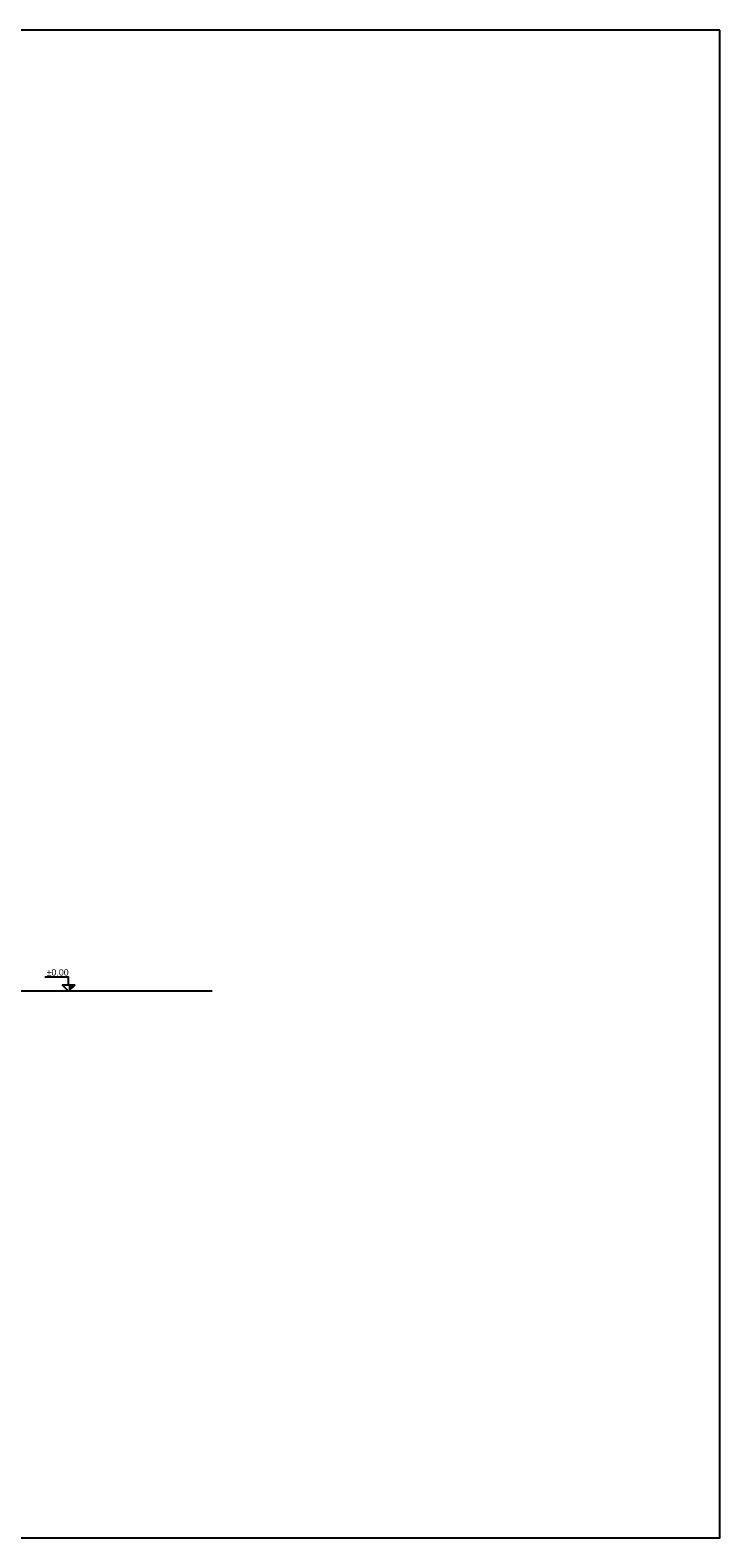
# Model space of a CAD drawing. Header units: millimetres. Extents: x -989 to -850, y -581 to -509.
# Tile 46 of 52: x -949.73 to -947, y -525.42 to -519.45. Entities that reach past the tile are written whole.
import ezdxf

# ---------------------------------------------------------------- set-up
doc = ezdxf.new("R2010")
doc.units = ezdxf.units.MM
doc.header["$LTSCALE"] = 0.2
for name, color, linetype in [('A MURO', 1, 'Continuous'), ('A TABIQUE', 2, 'Continuous'), ('TXT COTA', 3, 'Continuous')]:
    doc.layers.add(name, color=color, linetype=linetype)
doc.styles.add('arial', font='arial.ttf')

msp = doc.modelspace()

# ---------------------------------------------------------------- hatches: boundary and pattern name
at = {"layer": 'A TABIQUE'}
h = msp.add_hatch(color=256, dxfattribs=at)
h.dxf.hatch_style = 1
h.paths.add_polyline_path([(-949.576, -523.226), (-949.5508, -523.226), (-949.576, -523.2512)])

# ---------------------------------------------------------------- linework, layer by layer
msp.add_lwpolyline([(-946.9996, -519.4455), (-954.4346, -519.4455), (-954.4346, -525.4158), (-946.9996, -525.4158)], close=True)
at = {"layer": 'A MURO'}
msp.add_line((-949.0084, -523.2512), (-952.036, -523.2512), dxfattribs=at)
at = {"layer": 'A TABIQUE'}
for p, q in [((-949.576, -523.2512), (-949.6012, -523.226)), ((-949.6012, -523.226), (-949.5508, -523.226)), ((-949.576, -523.2512), (-949.5508, -523.226))]:
    msp.add_line(p, q, dxfattribs=at)
msp.add_lwpolyline([(-949.576, -523.226), (-949.576, -523.196), (-949.6697, -523.196)], dxfattribs=at)

# ---------------------------------------------------------------- texts
at = {"layer": 'TXT COTA', "insert": (-949.576, -523.1895), "char_height": 0.025, "attachment_point": 9, "style": 'arial'}
msp.add_mtext('±0.00', dxfattribs=at)

doc.saveas('drawing.dxf')
